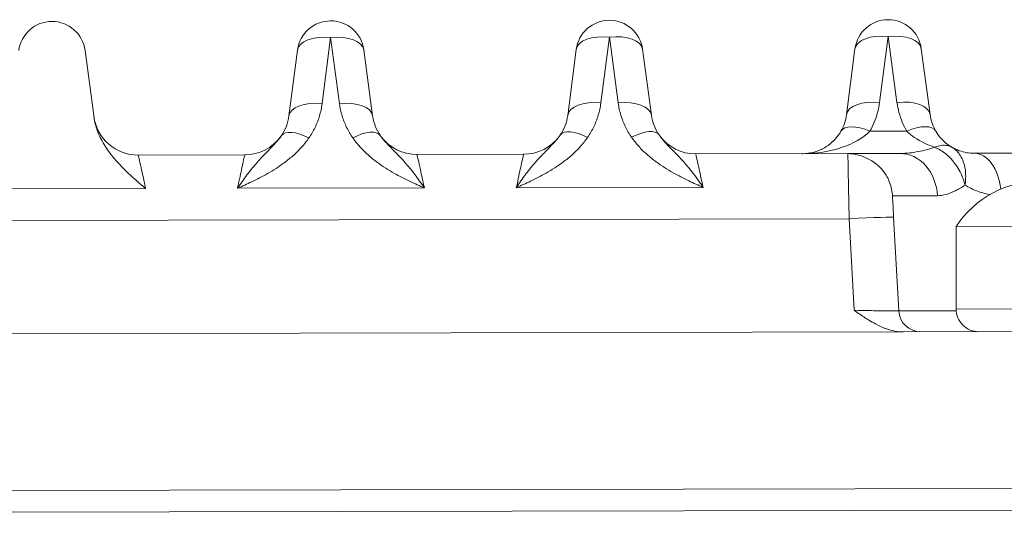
# Model space of a CAD drawing. Extents: x 1 to 669, y 0 to 417.
# Tile 237 of 256: x 323.022 to 323.847, y 285.676 to 286.091. Entities that reach past the tile are written whole.
import ezdxf

# ---------------------------------------------------------------- set-up
doc = ezdxf.new("R2010")
doc.units = 0
doc.header["$LTSCALE"] = 12
doc.header["$MEASUREMENT"] = 0
doc.layers.get('0').update_dxf_attribs({"linetype": 'CONTINUOUS'})
doc.layers.add('X', color=1, linetype='CONTINUOUS')

# ---------------------------------------------------------------- blocks, each defined once
blk = doc.blocks.new('GASTRAIN RIGHT')
at = {"layer": 'X', "lineweight": 0}
for p, q in [((301.86446, 302.86632), (301.87162, 302.92159)), ((301.87162, 302.92159), (301.87901, 302.86635)), ((302.09803, 302.86681), (302.10519, 302.92208)), ((302.10519, 302.92208), (302.11258, 302.86684)), ((302.3316, 302.8673), (302.33876, 302.92257)), ((302.33876, 302.92257), (302.34614, 302.86733)), ((301.66586, 302.9108), (301.6734, 302.85448)), ((301.84385, 302.91117), (301.8367, 302.85591)), ((301.90682, 302.85606), (301.89943, 302.91129)), ((302.07742, 302.91166), (302.07026, 302.8564)), ((302.14039, 302.85654), (302.133, 302.91178)), ((302.31099, 302.91215), (302.30383, 302.85689)), ((302.37395, 302.85703), (302.36657, 302.91227)), ((302.3544, 302.84318), (302.32345, 302.84312)), ((301.79971, 302.82334), (301.71037, 302.82315)), ((302.03328, 302.82383), (301.94394, 302.82364)), ((302.30501, 302.8244), (302.17751, 302.82413)), ((302.34875, 302.82449), (302.30501, 302.8244)), ((302.50041, 302.8248), (302.41107, 302.82462)), ((301.71658, 302.79514), (301.56005, 302.79481)), ((301.95015, 302.79563), (301.79362, 302.7953)), ((302.18372, 302.79611), (302.02719, 302.79579)), ((302.3424, 302.78906), (302.38004, 302.78914)), ((302.34339, 302.77086), (302.34765, 302.69271)), ((302.30607, 302.76981), (300.63434, 302.76631)), ((302.30607, 302.76981), (302.31026, 302.69312)), ((302.39563, 302.76338), (302.74968, 302.76412)), ((302.39563, 302.76338), (302.39577, 302.69409)), ((302.34765, 302.69271), (302.39582, 302.69281)), ((302.39577, 302.69409), (302.57462, 302.69446)), ((302.35166, 302.67501), (300.62671, 302.6714)), ((302.79402, 302.67594), (302.35166, 302.67501)), ((304.77799, 302.5488), (300.36824, 302.53957)), ((304.77803, 302.5306), (300.36828, 302.52138))]:
    blk.add_line(p, q, dxfattribs=at)
for centre, radius, start, end in [((301.63808, 302.90709), 0.02803, 7.61986, 172.61986), ((301.87165, 302.90757), 0.02803, 7.61986, 172.61986), ((302.10522, 302.90806), 0.02803, 7.61986, 172.61986), ((302.33878, 302.90855), 0.02803, 90.11986, 172.61986), ((302.33878, 302.90855), 0.02803, 7.61986, 90.11986), ((301.71029, 302.86052), 0.03737, 187.62014, 270.11992), ((301.79964, 302.86071), 0.03737, 270.11981, 323.73491), ((301.94386, 302.86101), 0.03737, 216.48756, 270.11992), ((302.0332, 302.8612), 0.03737, 270.11981, 323.73491), ((302.17743, 302.8615), 0.03737, 216.48756, 270.11992), ((302.46676, 302.71607), 0.08543, 90.11986, 146.37088), ((302.41476, 302.69413), 0.01898, 180.11986, 270.11986)]:
    blk.add_arc(centre, radius, start, end, dxfattribs=at)
for centre, major_axis, ratio, start_param, end_param in [((301.87165, 302.90757), (-0.0278, 0.0036), 0.496782, -1.505487, 0), ((301.87165, 302.90757), (0.02778, 0.00372), 0.496782, 0, 1.505487), ((302.10522, 302.90806), (-0.0278, 0.0036), 0.496782, -1.505487, 0), ((302.10522, 302.90806), (0.02778, 0.00372), 0.496782, 0, 1.505487), ((302.33878, 302.90855), (-0.0278, 0.0036), 0.496782, -1.505487, 0), ((302.33878, 302.90855), (0.02778, 0.00372), 0.496782, 0, 1.505487), ((301.86449, 302.85231), (-0.0278, 0.0036), 0.496782, -1.505487, -0.000002), ((301.87904, 302.85234), (0.02778, 0.00372), 0.496782, 0.000002, 1.505487), ((302.09806, 302.8528), (-0.0278, 0.0036), 0.496782, -1.505487, -0.000002), ((302.11261, 302.85283), (0.02778, 0.00372), 0.496782, 0.000002, 1.505487), ((302.33163, 302.85329), (-0.0278, 0.0036), 0.496782, -1.505487, 0), ((302.34617, 302.85332), (0.02778, 0.00372), 0.496782, 0, 1.505487), ((302.32348, 302.8291), (-0.0243, 0.01396), 0.447201, -1.31809, -0.000101), ((302.35443, 302.82917), (0.02425, 0.01407), 0.44719, 0.000087, 1.318085), ((302.26677, 302.8617), (-0.06541, -0.00013), 0.571572, 1.570873, 2.617798), ((302.34341, 302.77039), (-0.00102, 0.01867), 0.000108, -1.545506, -0.784093), ((302.30608, 302.76883), (0.03732, 0.00203), 0.026141, -0.000037, 1.569426), ((302.36631, 302.69373), (-0.01284, -0.01357), 1, -0.758584, 0.759864)]:
    blk.add_ellipse(centre, major_axis=major_axis, ratio=ratio, start_param=start_param, end_param=end_param, dxfattribs=at)
at = {"layer": 'X', "lineweight": 0, "extrusion": (-2.23014e-16, -3.96975e-18, -1)}
for centre in [(301.79909, 302.86103), (302.03266, 302.86152)]:
    blk.add_ellipse(centre, major_axis=(-0.03284, 0.01913), ratio=0.991023, start_param=-3.53686, end_param=-3.068074, dxfattribs=at)
at = {"layer": 'X', "lineweight": 0, "extrusion": (-2.22623e-16, 3.38107e-18, -1)}
for centre in [(301.94448, 302.86137), (302.17804, 302.86185)]:
    blk.add_ellipse(centre, major_axis=(-0.03307, -0.01888), ratio=0.990041, start_param=-0.086254, end_param=0.382107, dxfattribs=at)
at = {"layer": 'X', "lineweight": 0, "extrusion": (-2.22974e-16, 2.82331e-19, -1)}
blk.add_ellipse((302.26645, 302.8616), major_axis=(-0.03737, -0.00491), ratio=0.993522, start_param=-2.883917, end_param=-2.492499, dxfattribs=at)
at = {"layer": 'X', "lineweight": 0, "extrusion": (-2.22971e-16, -1.49155e-18, -1)}
blk.add_ellipse((302.41125, 302.86188), major_axis=(-0.03696, 0.0071), ratio=0.993946, start_param=-0.712352, end_param=-0.320611, dxfattribs=at)
at = {"layer": 'X', "lineweight": 0, "extrusion": (-2.16817e-16, -4.15472e-19, -1)}
blk.add_ellipse((302.12383, 302.82402), major_axis=(0.02297, 0.01606), ratio=0.428192, start_param=-1.28099, end_param=-0.000026, dxfattribs=at)
at = {"layer": 'X', "lineweight": 0, "extrusion": (-1.5054e-16, 1.04339e-16, -1)}
for centre in [(301.85339, 302.82345), (302.08695, 302.82394)]:
    blk.add_ellipse(centre, major_axis=(-0.02304, 0.01597), ratio=0.428169, start_param=-0.000004, end_param=1.28097, dxfattribs=at)
at = {"layer": 'X', "lineweight": 0, "extrusion": (-2.16817e-16, -4.15473e-19, -1)}
blk.add_ellipse((301.89027, 302.82353), major_axis=(0.02297, 0.01606), ratio=0.428192, start_param=-1.28099, end_param=-0.000026, dxfattribs=at)
at = {"layer": 'X', "lineweight": 0, "extrusion": (-1.5383e-16, 1.44411e-19, -1)}
blk.add_ellipse((302.41115, 302.78725), major_axis=(-0.00008, 0.03737), ratio=0.603517, start_param=0, end_param=1.372637, dxfattribs=at)
at = {"layer": 'X', "lineweight": 0}
for points in [[(301.85335, 302.83747), (301.85532, 302.8403), (301.85876, 302.84621), (301.86253, 302.85587), (301.86399, 302.86276), (301.86446, 302.86632)], [(301.87901, 302.86635), (301.8795, 302.86279), (301.88099, 302.8559), (301.88481, 302.84625), (301.88827, 302.84036), (301.89024, 302.83754)], [(302.08692, 302.83796), (302.08888, 302.84079), (302.09232, 302.8467), (302.09609, 302.85636), (302.09755, 302.86325), (302.09803, 302.86681)], [(302.11258, 302.86684), (302.11307, 302.86328), (302.11456, 302.85639), (302.11837, 302.84674), (302.12183, 302.84085), (302.12381, 302.83803)], [(302.32345, 302.84312), (302.32485, 302.84557), (302.32733, 302.85062), (302.3301, 302.85871), (302.33121, 302.86439), (302.3316, 302.8673)], [(302.3544, 302.84318), (302.35297, 302.84565), (302.35045, 302.85072), (302.34767, 302.8588), (302.34654, 302.86444), (302.34614, 302.86733)], [(301.6734, 302.85448), (301.67386, 302.85103), (301.6756, 302.84385), (301.68124, 302.8321), (301.69006, 302.82001), (301.70189, 302.80779), (301.71149, 302.79947), (301.71658, 302.79514)], [(302.2837, 302.82837), (302.28806, 302.83059), (302.29238, 302.83379), (302.29617, 302.83862)], [(302.29917, 302.84307), (302.29827, 302.8415), (302.29726, 302.84001), (302.29617, 302.83862)], [(302.37867, 302.84324), (302.37981, 302.84127), (302.3811, 302.83947), (302.38245, 302.83787)], [(302.38245, 302.83787), (302.38384, 302.83623), (302.38529, 302.83479), (302.38677, 302.83353)], [(302.38798, 302.83254), (302.38938, 302.83145), (302.39081, 302.8305), (302.39225, 302.82966)], [(302.39224, 302.82966), (302.39224, 302.82967), (302.39223, 302.82967), (302.39223, 302.82967)], [(302.41107, 302.82462), (302.4089, 302.82461), (302.40453, 302.82499), (302.39824, 302.82666), (302.3942, 302.82853), (302.39225, 302.82966)], [(302.39226, 302.82965), (302.39226, 302.82966), (302.39225, 302.82966), (302.39225, 302.82966)], [(302.26745, 302.82432), (302.26725, 302.82432), (302.26705, 302.82432), (302.26685, 302.82432)], [(302.26745, 302.82432), (302.27025, 302.82437), (302.27304, 302.82474), (302.27581, 302.82543)]]:
    blk.add_open_spline(points, degree=3, dxfattribs=at)
for points, knots in [([(301.83035, 302.83942), (301.82929, 302.8379), (301.82811, 302.83638), (301.82678, 302.83482), (301.82621, 302.83415), (301.82562, 302.83347), (301.82499, 302.83278), (301.82301, 302.8306), (301.82076, 302.82832), (301.81838, 302.82589), (301.81827, 302.82578), (301.81816, 302.82567), (301.81805, 302.82556), (301.81555, 302.82302), (301.81292, 302.8203), (301.81022, 302.81726), (301.81007, 302.81709), (301.80993, 302.81693), (301.80978, 302.81676), (301.80722, 302.81385), (301.80461, 302.81064), (301.80198, 302.80717), (301.80181, 302.80694), (301.80163, 302.80671), (301.80146, 302.80648), (301.79885, 302.80302), (301.79622, 302.79932), (301.79362, 302.7953)], [0, 0, 0, 0, 0.1396015, 0.1396015, 0.1396015, 0.2, 0.2, 0.2, 0.3913699, 0.3913699, 0.3913699, 0.4, 0.4, 0.4, 0.6, 0.6, 0.6, 0.6109429, 0.6109429, 0.6109429, 0.8, 0.8, 0.8, 0.8125998, 0.8125998, 0.8125998, 1, 1, 1, 1]), ([(301.79362, 302.7953), (301.79762, 302.79709), (301.80159, 302.7989), (301.80995, 302.80294), (301.81434, 302.80519), (301.82353, 302.81041), (301.8283, 302.81344), (301.83555, 302.8188), (301.8382, 302.82096), (301.84297, 302.82526), (301.84514, 302.82742), (301.84941, 302.83216), (301.85148, 302.83477), (301.85335, 302.83747)], [0, 0, 0, 0, 0.173441, 0.173441, 0.369435, 0.369435, 0.594296, 0.594296, 0.733106, 0.733106, 0.859842, 0.859842, 1, 1, 1, 1]), ([(301.89024, 302.83754), (301.89205, 302.83495), (301.89405, 302.83245), (301.89832, 302.82771), (301.90058, 302.82547), (301.90543, 302.82113), (301.90805, 302.81901), (301.9153, 302.81367), (301.92013, 302.81064), (301.92939, 302.80543), (301.93379, 302.8032), (301.94217, 302.79919), (301.94615, 302.7974), (301.95015, 302.79563)], [0, 0, 0, 0, 0.134939, 0.134939, 0.26689, 0.26689, 0.403716, 0.403716, 0.630452, 0.630452, 0.826698, 0.826698, 1, 1, 1, 1]), ([(301.95015, 302.79563), (301.94752, 302.79966), (301.94488, 302.80334), (301.94227, 302.80677), (301.94205, 302.80706), (301.94183, 302.80735), (301.94161, 302.80763), (301.93899, 302.81104), (301.93642, 302.81418), (301.9339, 302.81702), (301.9337, 302.81725), (301.9335, 302.81747), (301.93331, 302.81769), (301.9306, 302.8207), (301.92797, 302.82338), (301.92548, 302.8259), (301.92539, 302.826), (301.92529, 302.82609), (301.92519, 302.82619), (301.92281, 302.82859), (301.92056, 302.83085), (301.91858, 302.83302), (301.91792, 302.83375), (301.91728, 302.83447), (301.91668, 302.83518), (301.91541, 302.83667), (301.91426, 302.83813), (301.91324, 302.83959)], [0, 0, 0, 0, 0.1843541, 0.1843541, 0.1843541, 0.2, 0.2, 0.2, 0.3854938, 0.3854938, 0.3854938, 0.4, 0.4, 0.4, 0.6, 0.6, 0.6, 0.6077365, 0.6077365, 0.6077365, 0.8, 0.8, 0.8, 0.864614, 0.864614, 0.864614, 1, 1, 1, 1]), ([(302.06391, 302.83991), (302.06286, 302.83839), (302.06167, 302.83687), (302.06035, 302.83531), (302.05978, 302.83464), (302.05918, 302.83396), (302.05856, 302.83327), (302.05658, 302.83108), (302.05433, 302.8288), (302.05194, 302.82638), (302.05184, 302.82627), (302.05173, 302.82616), (302.05162, 302.82605), (302.04912, 302.82351), (302.04649, 302.82079), (302.04379, 302.81775), (302.04364, 302.81758), (302.04349, 302.81742), (302.04334, 302.81725), (302.04079, 302.81434), (302.03818, 302.81112), (302.03555, 302.80766), (302.03537, 302.80743), (302.0352, 302.8072), (302.03502, 302.80697), (302.03242, 302.80351), (302.02979, 302.79981), (302.02719, 302.79579)], [0, 0, 0, 0, 0.1396015, 0.1396015, 0.1396015, 0.2, 0.2, 0.2, 0.3913699, 0.3913699, 0.3913699, 0.4, 0.4, 0.4, 0.6, 0.6, 0.6, 0.6109429, 0.6109429, 0.6109429, 0.8, 0.8, 0.8, 0.8125998, 0.8125998, 0.8125998, 1, 1, 1, 1]), ([(302.02719, 302.79579), (302.03118, 302.79758), (302.03515, 302.79939), (302.04352, 302.80343), (302.0479, 302.80568), (302.0571, 302.81089), (302.06187, 302.81393), (302.06911, 302.81929), (302.07176, 302.82144), (302.07654, 302.82575), (302.07871, 302.82791), (302.08298, 302.83265), (302.08505, 302.83526), (302.08692, 302.83796)], [0, 0, 0, 0, 0.173441, 0.173441, 0.369435, 0.369435, 0.594296, 0.594296, 0.733106, 0.733106, 0.859842, 0.859842, 1, 1, 1, 1]), ([(302.12381, 302.83803), (302.12562, 302.83544), (302.12762, 302.83294), (302.13188, 302.8282), (302.13414, 302.82596), (302.139, 302.82162), (302.14162, 302.8195), (302.14887, 302.81416), (302.15369, 302.81112), (302.16296, 302.80592), (302.16736, 302.80369), (302.17574, 302.79968), (302.17972, 302.79789), (302.18372, 302.79611)], [0, 0, 0, 0, 0.1349394, 0.1349394, 0.2668897, 0.2668897, 0.4037162, 0.4037162, 0.6304518, 0.6304518, 0.8266976, 0.8266976, 1, 1, 1, 1]), ([(302.18372, 302.79611), (302.18109, 302.80015), (302.17844, 302.80383), (302.17584, 302.80725), (302.17562, 302.80755), (302.1754, 302.80783), (302.17518, 302.80812), (302.17256, 302.81153), (302.16998, 302.81467), (302.16746, 302.81751), (302.16727, 302.81773), (302.16707, 302.81795), (302.16687, 302.81817), (302.16417, 302.82119), (302.16154, 302.82387), (302.15905, 302.82639), (302.15895, 302.82648), (302.15886, 302.82658), (302.15876, 302.82668), (302.15638, 302.82908), (302.15413, 302.83134), (302.15215, 302.83351), (302.15148, 302.83424), (302.15085, 302.83496), (302.15024, 302.83567), (302.14897, 302.83716), (302.14783, 302.83862), (302.14681, 302.84008)], [0, 0, 0, 0, 0.1843541, 0.1843541, 0.1843541, 0.2, 0.2, 0.2, 0.3854938, 0.3854938, 0.3854938, 0.4, 0.4, 0.4, 0.6, 0.6, 0.6, 0.6077365, 0.6077365, 0.6077365, 0.8, 0.8, 0.8, 0.864614, 0.864614, 0.864614, 1, 1, 1, 1]), ([(302.3544, 302.84318), (302.35639, 302.84122), (302.35853, 302.83947), (302.36329, 302.83619), (302.36592, 302.8347), (302.37168, 302.83194), (302.37482, 302.83072), (302.37796, 302.82967)], [0, 0, 0, 0, 0.297957, 0.297957, 0.6278441, 0.6278441, 1, 1, 1, 1]), ([(302.2837, 302.82837), (302.2834, 302.82822), (302.28094, 302.82701), (302.27829, 302.82604), (302.27581, 302.82543)], [0.5739238, 0.5739238, 0.5739238, 0.5739238, 0.6, 0.7879142, 0.7879142, 0.7879142, 0.7879142]), ([(302.37796, 302.82967), (302.37338, 302.82818), (302.36877, 302.82698), (302.36421, 302.8261), (302.35909, 302.82511), (302.35403, 302.82453), (302.34916, 302.82449), (302.34902, 302.82449), (302.34888, 302.82449), (302.34875, 302.82449)], [0, 0, 0, 0, 0.463971, 0.463971, 0.463971, 0.985352, 0.985352, 0.985352, 1, 1, 1, 1]), ([(302.37796, 302.82967), (302.3789, 302.82927), (302.37985, 302.82882), (302.38079, 302.82832), (302.38378, 302.82673), (302.38672, 302.82458), (302.38931, 302.82214), (302.38971, 302.82176), (302.3901, 302.82138), (302.39048, 302.82099), (302.39336, 302.81806), (302.3958, 302.81481), (302.39789, 302.81119), (302.39803, 302.81095), (302.39817, 302.81072), (302.3983, 302.81048), (302.40049, 302.80656), (302.40219, 302.80222), (302.40321, 302.79803)], [0, 0, 0, 0, 0.0799576, 0.0799576, 0.0799576, 0.3333333, 0.3333333, 0.3333333, 0.3725964, 0.3725964, 0.3725964, 0.6666667, 0.6666667, 0.6666667, 0.6859484, 0.6859484, 0.6859484, 1, 1, 1, 1]), ([(302.37797, 302.82967), (302.37982, 302.83047), (302.38162, 302.83097), (302.38335, 302.83121), (302.38508, 302.83144), (302.38674, 302.8314), (302.38823, 302.83113), (302.38973, 302.83085), (302.39106, 302.83034), (302.39225, 302.82966)], [0.0002922, 0.0002922, 0.0002922, 0.0002922, 0.3333334, 0.3333334, 0.3333334, 0.6666667, 0.6666667, 0.6666667, 1, 1, 1, 1]), ([(302.38677, 302.83353), (302.38683, 302.83348), (302.38689, 302.83343), (302.38695, 302.83338), (302.38728, 302.8331), (302.38763, 302.83282), (302.38798, 302.83254)], [0.6547917, 0.6547917, 0.6547917, 0.6547917, 0.66666667, 0.66666667, 0.66666667, 0.7368543, 0.7368543, 0.7368543, 0.7368543]), ([(302.39225, 302.82966), (302.39508, 302.82802), (302.39753, 302.82557), (302.3994, 302.82249), (302.40126, 302.81942), (302.40257, 302.81574), (302.40323, 302.81161), (302.40387, 302.80764), (302.40391, 302.80324), (302.40329, 302.79861), (302.40327, 302.79842), (302.40324, 302.79823), (302.40321, 302.79803)], [0, 0, 0, 0, 0.3333333, 0.3333333, 0.3333333, 0.6666667, 0.6666667, 0.6666667, 0.9866303, 0.9866303, 0.9866303, 1, 1, 1, 1]), ([(301.71658, 302.79514), (301.71534, 302.80073), (301.71421, 302.80605), (301.71326, 302.81045), (301.71182, 302.81716), (301.7108, 302.82152), (301.71048, 302.82275), (301.71041, 302.82302), (301.71037, 302.82315), (301.71037, 302.82315)], [0, 0, 0, 0, 0.3498148, 0.3498148, 0.3498148, 0.8828307, 0.8828307, 0.8828307, 1, 1, 1, 1]), ([(301.79971, 302.82334), (301.79971, 302.82334), (301.79906, 302.82081), (301.79798, 302.81581), (301.79715, 302.81195), (301.79605, 302.8067), (301.79481, 302.80082), (301.79443, 302.79902), (301.79403, 302.79717), (301.79362, 302.7953)], [0, 0, 0, 0, 0.4985576, 0.4985576, 0.4985576, 0.8827035, 0.8827035, 0.8827035, 1, 1, 1, 1]), ([(301.95015, 302.79563), (301.94891, 302.80122), (301.94778, 302.80654), (301.94683, 302.81094), (301.94538, 302.81765), (301.94436, 302.82201), (301.94405, 302.82324), (301.94398, 302.82351), (301.94394, 302.82364), (301.94394, 302.82364)], [0, 0, 0, 0, 0.3498098, 0.3498098, 0.3498098, 0.8828285, 0.8828285, 0.8828285, 1, 1, 1, 1]), ([(302.03328, 302.82383), (302.03328, 302.82383), (302.03263, 302.8213), (302.03155, 302.8163), (302.03071, 302.81244), (302.02962, 302.80718), (302.02837, 302.80131), (302.02799, 302.79951), (302.0276, 302.79766), (302.02719, 302.79579)], [0, 0, 0, 0, 0.4985564, 0.4985564, 0.4985564, 0.8827035, 0.8827035, 0.8827035, 1, 1, 1, 1]), ([(302.18372, 302.79611), (302.18248, 302.80171), (302.18134, 302.80703), (302.1804, 302.81143), (302.17895, 302.81814), (302.17793, 302.8225), (302.17761, 302.82373), (302.17754, 302.824), (302.17751, 302.82413), (302.17751, 302.82413)], [0, 0, 0, 0, 0.3497858, 0.3497858, 0.3497858, 0.8827975, 0.8827975, 0.8827975, 1, 1, 1, 1]), ([(302.30501, 302.8244), (302.31652, 302.82442), (302.33035, 302.81752), (302.33711, 302.80629), (302.33802, 302.80478), (302.3388, 302.80323), (302.33948, 302.80165)], [0, 0, 0, 0, 1.019858, 1.019858, 1.019858, 1.156639, 1.156639, 1.156639, 1.156639]), ([(302.30607, 302.76981), (302.30593, 302.77704), (302.30579, 302.78423), (302.30553, 302.79744), (302.30542, 302.80347), (302.30522, 302.81351), (302.30514, 302.81753), (302.30503, 302.82298), (302.30501, 302.8244), (302.30501, 302.8244)], [0, 0, 0, 0, 0.25, 0.25, 0.5, 0.5, 0.75, 0.75, 1, 1, 1, 1]), ([(302.38004, 302.78914), (302.37961, 302.79836), (302.37607, 302.80773), (302.37028, 302.81427), (302.3645, 302.82081), (302.35647, 302.8245), (302.34875, 302.82449)], [0, 0, 0, 0, 0.4999996, 0.4999996, 0.4999996, 1, 1, 1, 1]), ([(302.33947, 302.80165), (302.34026, 302.79981), (302.34089, 302.7979), (302.34185, 302.79402), (302.34217, 302.79204), (302.34234, 302.78989), (302.34236, 302.78972), (302.34237, 302.78949), (302.34238, 302.78943), (302.34238, 302.78934), (302.34238, 302.7893), (302.34239, 302.78922), (302.34239, 302.78919), (302.3424, 302.78912), (302.3424, 302.7891), (302.3424, 302.78902), (302.3424, 302.78897), (302.34242, 302.78867), (302.34244, 302.7883), (302.34251, 302.787), (302.34257, 302.78589), (302.34266, 302.78423), (302.34268, 302.78393), (302.3427, 302.78361)], [0, 0, 0, 0, 0.0059994, 0.0059994, 0.01197214, 0.01197214, 0.01248436, 0.01248436, 0.01267309, 0.01267309, 0.01282519, 0.01282519, 0.01313259, 0.01313259, 0.01373236, 0.01373236, 0.01517344, 0.01517344, 0.01952264, 0.01952264, 0.0257907, 0.0257907, 0.02714161, 0.02714161, 0.02714161, 0.02714161]), ([(302.40321, 302.79803), (302.40045, 302.7961), (302.39775, 302.79448), (302.39509, 302.79316), (302.39243, 302.79185), (302.38982, 302.79084), (302.38731, 302.79016), (302.38479, 302.78949), (302.38237, 302.78915), (302.38004, 302.78914)], [0, 0, 0, 0, 0.3333333, 0.3333333, 0.3333333, 0.6666667, 0.6666667, 0.6666667, 1, 1, 1, 1]), ([(302.42407, 302.79007), (302.42383, 302.79011), (302.42016, 302.79077), (302.41309, 302.79276), (302.40647, 302.79605), (302.40321, 302.79803)], [0.3097904, 0.3097904, 0.3097904, 0.3097904, 0.3333333, 0.6666667, 1, 1, 1, 1]), ([(302.34765, 302.69271), (302.34765, 302.6927), (302.34764, 302.6927), (302.34749, 302.69264), (302.34676, 302.69261), (302.34528, 302.69259), (302.34505, 302.69259), (302.3436, 302.69258), (302.34202, 302.69258), (302.33909, 302.6926), (302.33795, 302.69261), (302.33527, 302.69264), (302.33369, 302.69267), (302.32971, 302.69272), (302.32723, 302.69277), (302.32373, 302.69283), (302.32282, 302.69284), (302.31829, 302.69293), (302.31449, 302.69301), (302.31054, 302.69311), (302.3104, 302.69311), (302.31026, 302.69312)], [0, 0, 0, 0, 0.0239505, 0.0239505, 0.2178095, 0.2178095, 0.25, 0.25, 0.4117471, 0.4117471, 0.5, 0.5, 0.6057319, 0.6057319, 0.75, 0.75, 0.7991922, 0.7991922, 0.9930325, 0.9930325, 1, 1, 1, 1]), ([(302.31026, 302.69312), (302.3104, 302.69302), (302.31054, 302.69292), (302.31366, 302.69072), (302.31654, 302.68873), (302.32045, 302.6862), (302.32153, 302.68552), (302.32443, 302.68374), (302.32624, 302.6827), (302.33087, 302.68026), (302.33366, 302.67899), (302.33668, 302.67787), (302.33699, 302.67776), (302.3397, 302.67681), (302.34206, 302.67616), (302.34688, 302.67524), (302.34932, 302.675), (302.35166, 302.67501)], [0, 0, 0, 0, 0.0087783, 0.0087783, 0.2, 0.2, 0.2736537, 0.2736537, 0.4, 0.4, 0.6, 0.6, 0.6221729, 0.6221729, 0.8, 0.8, 1, 1, 1, 1])]:
    blk.add_open_spline(points, degree=3, knots=knots, dxfattribs=at)

msp = doc.modelspace()

# ---------------------------------------------------------------- block references
msp.add_blockref('GASTRAIN RIGHT', (21.41103, -16.84587))

doc.saveas('drawing.dxf')
